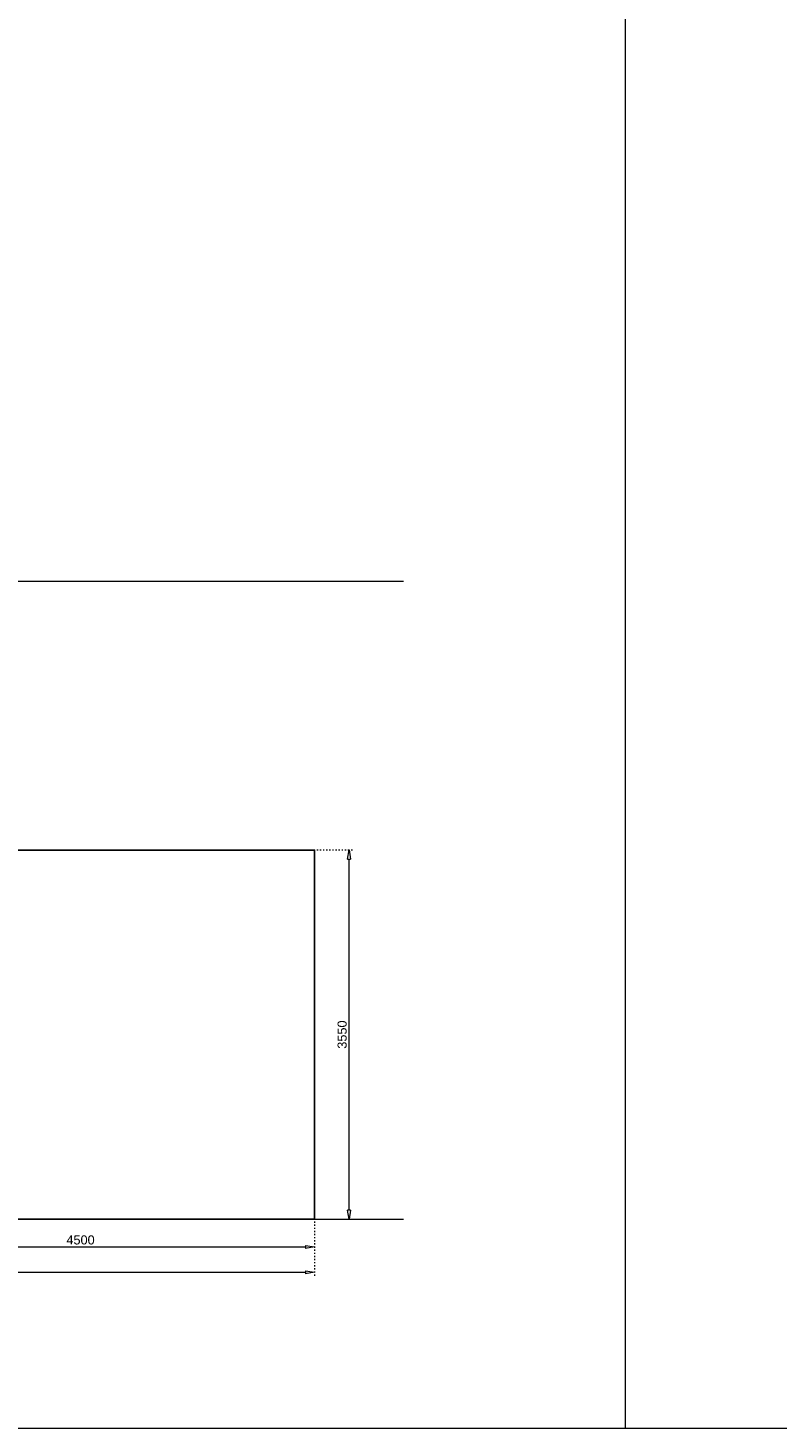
# Model space of a CAD drawing. Header units: millimetres. Extents: x 91086 to 300562, y -68316 to 28747.
# Tile 56 of 61: x 262162 to 269365, y -2338 to 11124. Entities that reach past the tile are written whole.
import ezdxf

# ---------------------------------------------------------------- set-up
doc = ezdxf.new("R2010")
doc.units = ezdxf.units.MM
doc.linetypes.add('ACAD_ISO03W100', pattern=[30, 12, -18])
doc.layers.get('Defpoints').update_dxf_attribs({"lineweight": 0})
for name, color, linetype, lineweight in [('25-Staal-B', 150, 'Continuous', 25), ('^ 0-Staal-txt', 7, 'Continuous', 0), ('Layer1', 252, 'Continuous', 0)]:
    doc.layers.add(name, color=color, linetype=linetype, lineweight=lineweight)
doc.styles.add('Arial', font='arial.ttf')
doc.dimstyles.new('dim-11', dxfattribs={"dimscale": 35, "dimtxt": 2.5, "dimasz": 2.5, "dimexe": 1.25, "dimexo": 0.625, "dimtad": 1, "dimdec": 0, "dimtxsty": 'Arial', "dimblk": 'CLOSEDBLANK', "dimcen": 3, "dimclrd": 252, "dimclre": 252, "dimclrt": 7, "dimadec": 0, "dimazin": 0, "dimtfac": 1, "dimtdec": 0, "dimtmove": 0, "dimatfit": 3, "dimldrblk": 'CLOSEDBLANK', "dimfxl": 1, "dimlwd": 0, "dimlwe": 0, "dimarcsym": 0})

# ---------------------------------------------------------------- blocks, each defined once
blk = doc.blocks.new('_ClosedBlank')
at = {"color": 0, "linetype": 'ByBlock', "lineweight": -2}
for p, q in [((-1, 0.17), (0, 0)), ((-1, 0.17), (-1, -0.17)), ((0, 0), (-1, -0.17))]:
    blk.add_line(p, q, dxfattribs=at)
blk = doc.blocks.new('*D209')
at = {"layer": '25-Staal-B', "color": 252, "linetype": 'ACAD_ISO03W100', "lineweight": 0, "transparency": 16777216}
for p, q in [((253787, -352), (253787, -884)), ((264917, -352), (264917, -884))]:
    blk.add_line(p, q, dxfattribs=at)
at = {"layer": '25-Staal-B', "color": 252, "lineweight": 0, "transparency": 16777216}
blk.add_line((253875, -840), (264830, -840), dxfattribs=at)
at = {"layer": 'Defpoints', "color": 0, "transparency": 16777216}
for p in [(253787, -330), (264917, -330), (264917, -840)]:
    blk.add_point(p, dxfattribs=at)
at = {"layer": '25-Staal-B', "color": 252, "lineweight": 0, "transparency": 16777216, "xscale": 87.5, "yscale": 87.5, "zscale": 87.5, "rotation": 180}
blk.add_blockref('_ClosedBlank', (253787, -840), dxfattribs=at)
at = {"layer": '25-Staal-B', "color": 252, "lineweight": 0, "transparency": 16777216, "xscale": 87.5, "yscale": 87.5, "zscale": 87.5}
blk.add_blockref('_ClosedBlank', (264917, -840), dxfattribs=at)
at = {"layer": '25-Staal-B', "color": 7, "transparency": 16777216, "insert": (261217, -774), "char_height": 87.5, "attachment_point": 5, "style": 'Arial'}
blk.add_mtext('11130', dxfattribs=at)
blk = doc.blocks.new('*D211')
at = {"layer": '25-Staal-B', "color": 252, "linetype": 'ACAD_ISO03W100', "lineweight": 0, "transparency": 16777216}
for p, q in [((260417, -352), (260417, -640)), ((264917, -352), (264917, -640))]:
    blk.add_line(p, q, dxfattribs=at)
at = {"layer": '25-Staal-B', "color": 252, "lineweight": 0, "transparency": 16777216}
blk.add_line((260505, -597), (264830, -597), dxfattribs=at)
at = {"layer": 'Defpoints', "color": 0, "transparency": 16777216}
for p in [(260417, -330), (264917, -330), (264917, -597)]:
    blk.add_point(p, dxfattribs=at)
at = {"layer": '25-Staal-B', "color": 252, "lineweight": 0, "transparency": 16777216, "xscale": 87.5, "yscale": 87.5, "zscale": 87.5, "rotation": 180}
blk.add_blockref('_ClosedBlank', (260417, -597), dxfattribs=at)
at = {"layer": '25-Staal-B', "color": 252, "lineweight": 0, "transparency": 16777216, "xscale": 87.5, "yscale": 87.5, "zscale": 87.5}
blk.add_blockref('_ClosedBlank', (264917, -597), dxfattribs=at)
at = {"layer": '25-Staal-B', "color": 7, "transparency": 16777216, "insert": (262667, -530), "char_height": 87.5, "attachment_point": 5, "style": 'Arial'}
blk.add_mtext('4500', dxfattribs=at)
blk = doc.blocks.new('*D213')
at = {"layer": '25-Staal-B', "color": 252, "linetype": 'ACAD_ISO03W100', "lineweight": 0, "transparency": 16777216}
for p, q in [((264939, 3220), (265293, 3220)), ((264939, -330), (265293, -330))]:
    blk.add_line(p, q, dxfattribs=at)
at = {"layer": '25-Staal-B', "color": 252, "lineweight": 0, "transparency": 16777216}
blk.add_line((265249, -243), (265249, 3132), dxfattribs=at)
at = {"layer": 'Defpoints', "color": 0, "transparency": 16777216}
for p in [(264917, 3220), (265249, 3220), (264917, -330)]:
    blk.add_point(p, dxfattribs=at)
at = {"layer": '25-Staal-B', "color": 252, "lineweight": 0, "transparency": 16777216, "xscale": 87.5, "yscale": 87.5, "zscale": 87.5}
for p, rotation in [((265249, 3220), 90), ((265249, -330), 270)]:
    blk.add_blockref('_ClosedBlank', p, dxfattribs=dict(at, rotation=rotation))
at = {"layer": '25-Staal-B', "color": 7, "transparency": 16777216, "insert": (265183, 1445), "char_height": 87.5, "attachment_point": 5, "rotation": 90, "style": 'Arial'}
blk.add_mtext('3550', dxfattribs=at)

msp = doc.modelspace()

# ---------------------------------------------------------------- linework, layer by layer
at = {"layer": '25-Staal-B'}
msp.add_lwpolyline([(253787.3, -330.2), (258437.3, -330.2), (258437.3, 2259.8), (260417.3, 2259.8), (260417.3, -330.2), (264917.3, -330.2), (264917.3, 3219.8), (253787.3, 3219.8)], close=True, dxfattribs=at)
at = {"layer": '^ 0-Staal-txt', "lineweight": 0}
for points in [[(252521.8, 5806), (265772.2, 5806)], [(252521.8, -330.2), (265772.2, -330.2)]]:
    msp.add_lwpolyline(points, dxfattribs=at)
at = {"layer": 'Layer1'}
for points in [[(267909.2, -2338), (267909.2, 25335.3)], [(91085.6, -2338), (300561.9, -2338)]]:
    msp.add_lwpolyline(points, dxfattribs=at)

# ---------------------------------------------------------------- dimensions: what is measured, and where the dimension line sits
at = {"layer": '25-Staal-B'}
dim = msp.add_linear_dim(base=(265249.5, 3219.8), p1=(264917.3, -330.2), p2=(264917.3, 3219.8), angle=90, dimstyle='dim-11', dxfattribs=at)
dim.commit()
dim.dimension.update_dxf_attribs({"geometry": '*D213', "text_midpoint": (265182.9, 1444.8)})
dim = msp.add_linear_dim(base=(264917.3, -840.1), p1=(253787.3, -330.2), p2=(264917.3, -330.2), dimstyle='dim-11', dxfattribs=at)
dim.commit()
dim.dimension.update_dxf_attribs({"geometry": '*D209', "text_midpoint": (261217.3, -840.1), "dimtype": 128})
dim = msp.add_linear_dim(base=(264917.3, -596.7), p1=(260417.3, -330.2), p2=(264917.3, -330.2), dimstyle='dim-11', dxfattribs=at)
dim.commit()
dim.dimension.update_dxf_attribs({"geometry": '*D211', "text_midpoint": (262667.3, -530.2)})

doc.saveas('drawing.dxf')
